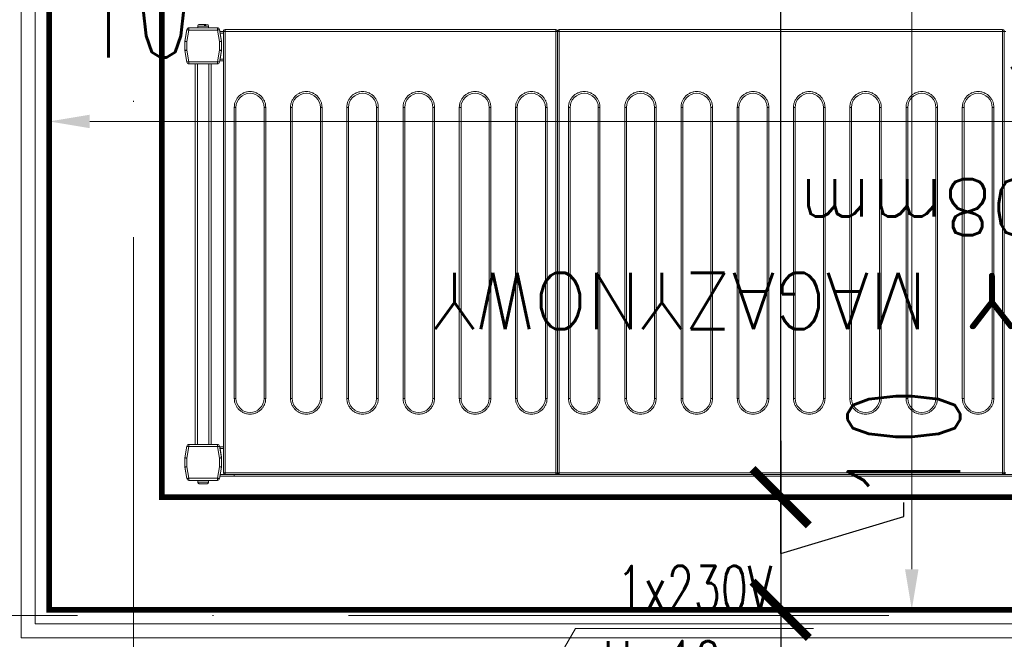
# Model space of a CAD drawing. Header units: millimetres. Extents: x -2074 to 12588, y -3630 to 101167.
# Tile 96 of 256: x 2200 to 2287, y 1355 to 1410. Entities that reach past the tile are written whole.
import ezdxf

# ---------------------------------------------------------------- set-up
doc = ezdxf.new("R2010")
doc.units = ezdxf.units.MM
doc.linetypes.add('ACAD_ISO10W100', pattern=[18, 12, -3, 0, -3])
doc.linetypes.add('DASHED', pattern=[19.05, 12.7, -6.35])
for name, color, linetype, lineweight in [('SelinAr_BUD_osie', 8, 'ACAD_ISO10W100', 18), ('SelinAr_BUD_wymiary', 7, 'Continuous', 18), ('SelinAr_BUD_ściany', 7, 'Continuous', 25), ('SelinAr_BUD_ściany struktura', 8, 'Continuous', 9), ('SelinAr_WYP_chłodnictwo', 8, 'Continuous', 18), ('SelinAr_WYP_instalacje elektryczne', 8, 'Continuous', 18), ('SelinAr_WYP_komory', 8, 'Continuous', 18), ('SelinAr_WYP_urządzenia gastro', 8, 'Continuous', 18)]:
    doc.layers.add(name, color=color, linetype=linetype, lineweight=lineweight)
doc.layers.add('SelinAr_WYP_urządzenia gastro indeksy', color=8, linetype='Continuous')
doc.styles.add('Arch-Dim', font='romans.shx', dxfattribs={"width": 0.75})
doc.styles.add('JACEK_07', font='SIMPLEX.SHX', dxfattribs={"width": 0.7})
doc.styles.add('RomanS', font='romans.shx')
doc.styles.add('style1', font='romans.shx', dxfattribs={"width": 0.6})
doc.dimstyles.new('ISO-25 Ania', dxfattribs={"dimtxt": 10, "dimasz": 5, "dimexe": 5, "dimexo": 0.625, "dimtad": 0, "dimrnd": 0.01, "dimtxsty": 'style1', "dimblk": 'ARCHTICK', "dimcen": 5, "dimdle": 5, "dimadec": 0, "dimazin": 0, "dimtfac": 1, "dimtmove": 0, "dimatfit": 3, "dimldrblk": 'ARCHTICK', "dimfxl": 0, "dimarcsym": 0})
doc.dimstyles.new('Standard 50', dxfattribs={"dimscale": 20, "dimtxt": 0.18, "dimasz": 0.18, "dimexe": 0.18, "dimexo": 0.0625, "dimgap": 0.09, "dimtad": 1, "dimdec": 1, "dimzin": 0, "dimdsep": 46, "dimtxsty": 'Arch-Dim', "dimcen": 0.09, "dimclrd": 2, "dimclre": 2, "dimclrt": 1, "dimadec": 0, "dimazin": 0, "dimtfac": 1, "dimtdec": 1, "dimtofl": 0, "dimtmove": 0, "dimatfit": 3, "dimfxl": 0, "dimtolj": 1, "dimtzin": 0, "dimarcsym": 0})

# ---------------------------------------------------------------- blocks, each defined once
blk = doc.blocks.new('*U382')
at = {"lineweight": 15}
for p, q in [((4.383, -0.675), (151.283, -0.675)), ((4.383, -0.825), (151.283, -0.825)), ((82.983, -0.879), (82.983, -0.835)), ((122.383, -0.835), (82.983, -0.835)), ((122.383, -0.835), (122.383, -0.879)), ((122.683, -0.879), (122.683, -0.835)), ((152.083, -0.835), (122.683, -0.835)), ((151.283, -0.825), (151.283, -0.675)), ((151.283, -0.675), (152.529, -0.675)), ((151.283, -0.835), (151.283, -0.825)), ((151.283, -0.825), (152.502, -0.825)), ((152.083, -0.835), (152.083, -0.879)), ((152.566, -0.465), (152.386, -1.483)), ((152.763, -0.5), (152.583, -1.517)), ((152.763, -0.3), (152.763, -0.5)), ((155.287, -0.3), (152.763, -0.3)), ((155.287, -0.5), (152.763, -0.5)), ((153.55, -0.15), (153.55, -0.3)), ((154.5, -0.15), (153.55, -0.15)), ((153.557, -0.12), (153.553, -0.12)), ((154.497, -0.12), (154.493, -0.12)), ((154.5, -0.3), (154.5, -0.15)), ((155.287, -0.5), (155.287, -0.3)), ((155.466, -1.517), (155.287, -0.5)), ((155.663, -1.483), (155.484, -0.465)), ((155.484, -0.465), (155.666, -1.5)), ((82.833, -0.985), (82.683, -0.985)), ((82.983, -0.985), (82.833, -0.985)), ((82.833, -0.985), (82.833, -40.185)), ((82.983, -0.985), (82.983, -0.879)), ((82.983, -0.985), (82.983, -40.185)), ((122.383, -0.985), (82.983, -0.985)), ((122.383, -0.879), (122.383, -0.985)), ((122.383, -40.185), (122.383, -0.985)), ((122.533, -0.985), (122.383, -0.985)), ((122.533, -40.185), (122.533, -0.985)), ((122.683, -0.985), (122.533, -0.985)), ((122.683, -0.985), (122.683, -0.879)), ((122.683, -0.985), (122.683, -40.185)), ((152.083, -0.985), (122.683, -0.985)), ((152.083, -0.879), (152.083, -0.985)), ((152.083, -40.185), (152.083, -0.985)), ((152.233, -0.985), (152.083, -0.985)), ((152.233, -40.185), (152.233, -0.985)), ((152.383, -1.5), (152.386, -1.483)), ((152.383, -1.517), (152.383, -1.5)), ((152.383, -1.517), (152.383, -2.3)), ((152.583, -1.517), (152.383, -1.517)), ((152.583, -1.517), (152.583, -2.283)), ((155.466, -2.283), (155.466, -1.517)), ((155.666, -1.517), (155.466, -1.517)), ((155.666, -1.5), (155.666, -2.3)), ((155.666, -2.3), (155.666, -1.517)), ((152.383, -2.375), (152.383, -2.3)), ((152.383, -2.3), (152.566, -3.335)), ((152.515, -3.125), (152.383, -2.375)), ((152.583, -2.283), (152.763, -3.3)), ((155.287, -3.3), (155.466, -2.283)), ((155.484, -3.335), (155.666, -2.3)), ((155.666, -2.3), (155.484, -3.335)), ((152.233, -3.125), (152.515, -3.125)), ((152.233, -3.275), (152.542, -3.275)), ((152.763, -3.3), (155.287, -3.3)), ((152.763, -3.3), (152.763, -3.5)), ((155.287, -3.5), (155.287, -3.3)), ((152.763, -3.5), (155.287, -3.5)), ((153.325, -37.291), (153.325, -3.5)), ((153.525, -37.291), (153.525, -3.5)), ((154.525, -37.291), (154.525, -3.5)), ((154.725, -37.291), (154.725, -3.5)), ((152.233, -37.575), (152.542, -37.575)), ((152.566, -37.457), (152.386, -38.474)), ((152.763, -37.491), (152.583, -38.509)), ((152.763, -37.291), (152.763, -37.491)), ((155.287, -37.291), (152.763, -37.291)), ((155.287, -37.491), (152.763, -37.491)), ((155.287, -37.491), (155.287, -37.291)), ((155.466, -38.509), (155.287, -37.491)), ((155.663, -38.474), (155.484, -37.457)), ((152.233, -37.725), (152.515, -37.725)), ((152.383, -38.475), (152.515, -37.725)), ((152.383, -38.5), (152.383, -38.475)), ((155.666, -38.5), (155.666, -38.498)), ((152.383, -38.499), (152.383, -38.5)), ((152.383, -38.5), (152.383, -38.509)), ((152.583, -38.509), (152.383, -38.509)), ((152.383, -38.509), (152.383, -39.291)), ((152.383, -39.291), (152.566, -40.326)), ((152.383, -39.291), (152.383, -39.3)), ((152.383, -39.3), (152.566, -40.335)), ((152.583, -38.509), (152.583, -39.274)), ((152.583, -39.274), (152.763, -40.291)), ((155.287, -40.291), (155.466, -39.274)), ((155.666, -38.509), (155.466, -38.509)), ((155.466, -39.274), (155.466, -38.509)), ((155.484, -40.326), (155.666, -39.291)), ((155.484, -40.335), (155.666, -39.3)), ((155.666, -39.3), (155.666, -38.5)), ((155.666, -39.291), (155.666, -38.509)), ((82.683, -40.185), (82.833, -40.185)), ((82.833, -40.185), (82.983, -40.185)), ((82.983, -40.185), (122.383, -40.185)), ((82.983, -40.185), (82.983, -40.332)), ((122.383, -40.185), (122.533, -40.185)), ((122.383, -40.332), (122.383, -40.185)), ((122.533, -40.185), (122.683, -40.185)), ((122.683, -40.185), (152.083, -40.185)), ((122.683, -40.185), (122.683, -40.332)), ((152.083, -40.185), (152.233, -40.185)), ((152.083, -40.332), (152.083, -40.185)), ((152.233, -40.025), (152.511, -40.025)), ((152.233, -40.175), (152.537, -40.175)), ((82.983, -40.332), (82.983, -40.335)), ((82.983, -40.335), (122.383, -40.335)), ((122.383, -40.335), (122.383, -40.332)), ((122.683, -40.332), (122.683, -40.335)), ((122.683, -40.335), (152.083, -40.335)), ((152.083, -40.335), (152.083, -40.332)), ((152.763, -40.291), (155.287, -40.291)), ((152.763, -40.291), (152.763, -40.491)), ((152.763, -40.491), (155.287, -40.491)), ((152.763, -40.5), (155.287, -40.5)), ((153.55, -40.5), (153.55, -40.65)), ((153.55, -40.65), (154.5, -40.65)), ((153.791, -40.68), (153.901, -40.68)), ((153.941, -40.8), (153.847, -40.8)), ((154.5, -40.65), (154.5, -40.5)), ((155.287, -40.491), (155.287, -40.291))]:
    blk.add_line(p, q, dxfattribs=at)
at = {"color": 253, "lineweight": 15}
for p, q in [((83.763, -33.435), (83.763, -7.585)), ((83.763, -7.585), (83.913, -7.585)), ((83.913, -33.435), (83.913, -7.585)), ((86.413, -7.585), (86.413, -33.435)), ((86.563, -7.585), (86.413, -7.585)), ((86.563, -7.585), (86.563, -33.435)), ((88.763, -33.435), (88.763, -7.585)), ((88.763, -7.585), (88.913, -7.585)), ((88.913, -33.435), (88.913, -7.585)), ((91.413, -7.585), (91.413, -33.435)), ((91.563, -7.585), (91.413, -7.585)), ((91.563, -7.585), (91.563, -33.435)), ((93.763, -33.435), (93.763, -7.585)), ((93.763, -7.585), (93.913, -7.585)), ((93.913, -33.435), (93.913, -7.585)), ((96.413, -7.585), (96.413, -33.435)), ((96.563, -7.585), (96.413, -7.585)), ((96.563, -7.585), (96.563, -33.435)), ((98.763, -33.435), (98.763, -7.585)), ((98.763, -7.585), (98.913, -7.585)), ((98.913, -33.435), (98.913, -7.585)), ((101.413, -7.585), (101.413, -33.435)), ((101.563, -7.585), (101.413, -7.585)), ((101.563, -7.585), (101.563, -33.435)), ((103.763, -33.435), (103.763, -7.585)), ((103.763, -7.585), (103.913, -7.585)), ((103.913, -33.435), (103.913, -7.585)), ((106.413, -7.585), (106.413, -33.435)), ((106.563, -7.585), (106.413, -7.585)), ((106.563, -7.585), (106.563, -33.435)), ((108.763, -33.435), (108.763, -7.585)), ((108.763, -7.585), (108.913, -7.585)), ((108.913, -33.435), (108.913, -7.585)), ((111.413, -7.585), (111.413, -33.435)), ((111.563, -7.585), (111.413, -7.585)), ((111.563, -7.585), (111.563, -33.435)), ((113.763, -33.435), (113.763, -7.585)), ((113.763, -7.585), (113.913, -7.585)), ((113.913, -33.435), (113.913, -7.585)), ((116.413, -7.585), (116.413, -33.435)), ((116.563, -7.585), (116.413, -7.585)), ((116.563, -7.585), (116.563, -33.435)), ((118.763, -33.435), (118.763, -7.585)), ((118.763, -7.585), (118.913, -7.585)), ((118.913, -33.435), (118.913, -7.585)), ((121.413, -7.585), (121.413, -33.435)), ((121.563, -7.585), (121.413, -7.585)), ((121.563, -7.585), (121.563, -33.435)), ((123.463, -33.435), (123.463, -7.585)), ((123.463, -7.585), (123.613, -7.585)), ((123.613, -33.435), (123.613, -7.585)), ((126.113, -7.585), (126.113, -33.435)), ((126.263, -7.585), (126.113, -7.585)), ((126.263, -7.585), (126.263, -33.435)), ((128.463, -33.435), (128.463, -7.585)), ((128.463, -7.585), (128.613, -7.585)), ((128.613, -33.435), (128.613, -7.585)), ((131.113, -7.585), (131.113, -33.435)), ((131.263, -7.585), (131.113, -7.585)), ((131.263, -7.585), (131.263, -33.435)), ((133.463, -33.435), (133.463, -7.585)), ((133.463, -7.585), (133.613, -7.585)), ((133.613, -33.435), (133.613, -7.585)), ((136.113, -7.585), (136.113, -33.435)), ((136.263, -7.585), (136.113, -7.585)), ((136.263, -7.585), (136.263, -33.435)), ((138.463, -33.435), (138.463, -7.585)), ((138.463, -7.585), (138.613, -7.585)), ((138.613, -33.435), (138.613, -7.585)), ((141.113, -7.585), (141.113, -33.435)), ((141.263, -7.585), (141.113, -7.585)), ((141.263, -7.585), (141.263, -33.435)), ((143.463, -33.435), (143.463, -7.585)), ((143.463, -7.585), (143.613, -7.585)), ((143.613, -33.435), (143.613, -7.585)), ((146.113, -7.585), (146.113, -33.435)), ((146.263, -7.585), (146.113, -7.585)), ((146.263, -7.585), (146.263, -33.435)), ((148.463, -33.435), (148.463, -7.585)), ((148.463, -7.585), (148.613, -7.585)), ((148.613, -33.435), (148.613, -7.585)), ((151.113, -7.585), (151.113, -33.435)), ((151.263, -7.585), (151.113, -7.585)), ((151.263, -7.585), (151.263, -33.435)), ((83.913, -33.435), (83.763, -33.435)), ((86.563, -33.435), (86.413, -33.435)), ((88.913, -33.435), (88.763, -33.435)), ((91.563, -33.435), (91.413, -33.435)), ((93.913, -33.435), (93.763, -33.435)), ((96.563, -33.435), (96.413, -33.435)), ((98.913, -33.435), (98.763, -33.435)), ((101.563, -33.435), (101.413, -33.435)), ((103.913, -33.435), (103.763, -33.435)), ((106.563, -33.435), (106.413, -33.435)), ((108.913, -33.435), (108.763, -33.435)), ((111.563, -33.435), (111.413, -33.435)), ((113.913, -33.435), (113.763, -33.435)), ((116.563, -33.435), (116.413, -33.435)), ((118.913, -33.435), (118.763, -33.435)), ((121.563, -33.435), (121.413, -33.435)), ((123.613, -33.435), (123.463, -33.435)), ((126.263, -33.435), (126.113, -33.435)), ((128.613, -33.435), (128.463, -33.435)), ((131.263, -33.435), (131.113, -33.435)), ((133.613, -33.435), (133.463, -33.435)), ((136.263, -33.435), (136.113, -33.435)), ((138.613, -33.435), (138.463, -33.435)), ((141.263, -33.435), (141.113, -33.435)), ((143.613, -33.435), (143.463, -33.435)), ((146.263, -33.435), (146.113, -33.435)), ((148.613, -33.435), (148.463, -33.435)), ((151.263, -33.435), (151.113, -33.435))]:
    blk.add_line(p, q, dxfattribs=at)
at = {"lineweight": 15, "flags": 128}
for points in [[(152.763, -0.5), (152.724, -0.493), (152.687, -0.487), (152.653, -0.481), (152.623, -0.475), (152.599, -0.471), (152.581, -0.468), (152.569, -0.466), (152.566, -0.465)], [(155.484, -0.465), (155.48, -0.466), (155.469, -0.468), (155.451, -0.471), (155.426, -0.475), (155.396, -0.481), (155.362, -0.487), (155.325, -0.493), (155.287, -0.5)], [(152.386, -1.483), (152.39, -1.483), (152.401, -1.485), (152.419, -1.489), (152.444, -1.493), (152.474, -1.498), (152.508, -1.504), (152.545, -1.511), (152.583, -1.517)], [(155.466, -1.517), (155.505, -1.511), (155.542, -1.504), (155.576, -1.498), (155.606, -1.493), (155.63, -1.489), (155.648, -1.485), (155.66, -1.483), (155.663, -1.483)], [(152.583, -2.283), (152.544, -2.286), (152.507, -2.289), (152.472, -2.292), (152.442, -2.295), (152.417, -2.297), (152.398, -2.299), (152.387, -2.3), (152.383, -2.3)], [(155.666, -2.3), (155.663, -2.3), (155.654, -2.299), (155.64, -2.298), (155.62, -2.296), (155.595, -2.294), (155.566, -2.291), (155.535, -2.288), (155.501, -2.286), (155.466, -2.283)], [(152.542, -3.275), (152.541, -3.272), (152.54, -3.264), (152.537, -3.25), (152.534, -3.231), (152.53, -3.208), (152.526, -3.182), (152.521, -3.154), (152.515, -3.125)], [(152.566, -3.335), (152.569, -3.334), (152.581, -3.332), (152.599, -3.329), (152.623, -3.325), (152.653, -3.319), (152.687, -3.313), (152.724, -3.307), (152.763, -3.3)], [(155.287, -3.3), (155.325, -3.307), (155.362, -3.313), (155.396, -3.319), (155.426, -3.325), (155.451, -3.329), (155.469, -3.332), (155.48, -3.334), (155.484, -3.335)], [(152.515, -37.725), (152.521, -37.696), (152.526, -37.668), (152.53, -37.642), (152.534, -37.619), (152.537, -37.6), (152.54, -37.586), (152.541, -37.578), (152.542, -37.575)], [(152.763, -37.491), (152.724, -37.484), (152.687, -37.478), (152.653, -37.472), (152.623, -37.467), (152.599, -37.462), (152.581, -37.459), (152.569, -37.457), (152.566, -37.457)], [(155.484, -37.457), (155.48, -37.457), (155.469, -37.459), (155.451, -37.462), (155.426, -37.467), (155.396, -37.472), (155.362, -37.478), (155.325, -37.484), (155.287, -37.491)], [(152.386, -38.474), (152.39, -38.475), (152.401, -38.477), (152.419, -38.48), (152.444, -38.484), (152.474, -38.489), (152.508, -38.495), (152.545, -38.502), (152.583, -38.509)], [(155.466, -38.509), (155.505, -38.502), (155.542, -38.495), (155.576, -38.489), (155.606, -38.484), (155.63, -38.48), (155.648, -38.477), (155.66, -38.475), (155.663, -38.474)], [(152.583, -39.274), (152.544, -39.277), (152.507, -39.28), (152.472, -39.283), (152.442, -39.286), (152.417, -39.288), (152.398, -39.29), (152.387, -39.291), (152.383, -39.291)], [(155.666, -39.291), (155.663, -39.291), (155.654, -39.29), (155.64, -39.289), (155.62, -39.287), (155.595, -39.285), (155.566, -39.283), (155.535, -39.28), (155.501, -39.277), (155.466, -39.274)], [(152.566, -40.326), (152.569, -40.325), (152.581, -40.323), (152.599, -40.32), (152.623, -40.316), (152.653, -40.311), (152.687, -40.305), (152.724, -40.298), (152.763, -40.291)], [(155.287, -40.291), (155.325, -40.298), (155.362, -40.305), (155.396, -40.311), (155.426, -40.316), (155.451, -40.32), (155.469, -40.323), (155.48, -40.325), (155.484, -40.326)]]:
    blk.add_lwpolyline(points, dxfattribs=at)
at = {"lineweight": 15}
for centre, radius, start, end in [((82.683, -0.985), 0.15, 0, 90), ((82.983, -0.985), 0.15, 90, 180), ((122.383, -0.985), 0.15, 0, 90), ((122.683, -0.985), 0.15, 90, 180), ((152.083, -0.985), 0.15, 0, 90), ((152.763, -0.5), 0.2, 90, 170), ((153.7, -0.15), 0.15, 168.46304, 180), ((154.35, -0.15), 0.15, 0, 11.53696), ((155.287, -0.5), 0.2, 10, 90), ((152.583, -1.517), 0.2, 170, 180), ((155.466, -1.517), 0.2, 0, 10), ((152.763, -3.3), 0.2, 190, 270), ((155.287, -3.3), 0.2, 270, 350), ((155.287, -3.3), 0.2, 270, 350), ((152.763, -37.491), 0.2, 90, 170), ((155.287, -37.491), 0.2, 10, 90), ((152.583, -38.509), 0.2, 170, 180), ((155.466, -38.509), 0.2, 0, 10), ((152.763, -40.291), 0.2, 190, 270), ((152.763, -40.3), 0.2, 190, 270), ((153.7, -40.65), 0.15, 180, 270), ((154.35, -40.65), 0.15, 270, 0), ((155.287, -40.291), 0.2, 270, 350), ((155.287, -40.3), 0.2, 270, 350)]:
    blk.add_arc(centre, radius, start, end, dxfattribs=at)
at = {"color": 253, "lineweight": 15}
for centre, start, end in [((85.163, -7.585), 0, 180), ((90.163, -7.585), 0, 180), ((95.163, -7.585), 0, 180), ((100.163, -7.585), 0, 180), ((105.163, -7.585), 0, 180), ((110.163, -7.585), 0, 180), ((115.163, -7.585), 0, 180), ((120.163, -7.585), 0, 180), ((124.863, -7.585), 0, 180), ((129.863, -7.585), 0, 180), ((134.863, -7.585), 0, 180), ((139.863, -7.585), 0, 180), ((144.863, -7.585), 0, 180), ((149.863, -7.585), 0, 180), ((85.163, -33.435), 180, 0), ((90.163, -33.435), 180, 0), ((95.163, -33.435), 180, 0), ((100.163, -33.435), 180, 0), ((105.163, -33.435), 180, 0), ((110.163, -33.435), 180, 0), ((115.163, -33.435), 180, 0), ((120.163, -33.435), 180, 0), ((124.863, -33.435), 180, 0), ((129.863, -33.435), 180, 0), ((134.863, -33.435), 180, 0), ((139.863, -33.435), 180, 0), ((144.863, -33.435), 180, 0), ((149.863, -33.435), 180, 0)]:
    blk.add_arc(centre, 1.25, start, end, dxfattribs=at)
at = {"lineweight": 15}
for points, knots in [([(153.705, 0), (153.688, -0.002), (153.654, -0.005), (153.608, -0.031), (153.572, -0.07), (153.562, -0.103), (153.557, -0.12)], [0, 0, 0, 0, 0.250223, 0.50055, 0.748156, 1, 1, 1, 1]), ([(154.344, 0), (154.334, 0), (154.313, 0), (154.236, 0), (154.136, 0), (154.025, 0), (153.913, 0), (153.813, 0), (153.737, 0), (153.716, 0), (153.705, 0)], [0, 0, 0, 0, 0.121175, 0.249996, 0.378825, 0.5, 0.621175, 0.750004, 0.878825, 1, 1, 1, 1]), ([(154.493, -0.12), (154.488, -0.104), (154.478, -0.072), (154.444, -0.033), (154.398, -0.006), (154.363, -0.002), (154.344, 0)], [0, 0, 0, 0, 0.243628, 0.487231, 0.731943, 1, 1, 1, 1]), ([(82.833, -40.183), (82.835, -40.202), (82.839, -40.24), (82.867, -40.28), (82.897, -40.305), (82.923, -40.32), (82.953, -40.329), (82.973, -40.331), (82.983, -40.332)], [0, 0, 0, 0, 0.2382669, 0.4854287, 0.6120441, 0.7399751, 0.869242, 1, 1, 1, 1]), ([(122.383, -40.332), (122.393, -40.331), (122.414, -40.329), (122.443, -40.32), (122.47, -40.305), (122.5, -40.28), (122.528, -40.24), (122.531, -40.202), (122.533, -40.183)], [0, 0, 0, 0, 0.130781, 0.260045, 0.387974, 0.514588, 0.761732, 1, 1, 1, 1]), ([(122.533, -40.183), (122.535, -40.202), (122.539, -40.24), (122.566, -40.28), (122.597, -40.305), (122.623, -40.32), (122.653, -40.329), (122.673, -40.331), (122.683, -40.332)], [0, 0, 0, 0, 0.238268, 0.485414, 0.612028, 0.740001, 0.869219, 1, 1, 1, 1]), ([(152.083, -40.332), (152.093, -40.331), (152.114, -40.329), (152.143, -40.32), (152.17, -40.305), (152.2, -40.28), (152.228, -40.24), (152.231, -40.202), (152.233, -40.183)], [0, 0, 0, 0, 0.130781, 0.259999, 0.387972, 0.514586, 0.761732, 1, 1, 1, 1]), ([(153.745, -40.8), (153.752, -40.8), (153.774, -40.8), (153.817, -40.8), (153.847, -40.8)], [0, 0, 0, 0, 0.31193, 1, 1, 1, 1]), ([(153.847, -40.8), (153.841, -40.798), (153.828, -40.795), (153.81, -40.769), (153.797, -40.73), (153.793, -40.697), (153.791, -40.68)], [0, 0, 0, 0, 0.250219, 0.500536, 0.748167, 1, 1, 1, 1]), ([(153.901, -40.68), (153.903, -40.696), (153.907, -40.728), (153.92, -40.767), (153.938, -40.794), (153.951, -40.798), (153.958, -40.8)], [0, 0, 0, 0, 0.243636, 0.487267, 0.731983, 1, 1, 1, 1]), ([(153.958, -40.8), (153.995, -40.8), (154.07, -40.8), (154.18, -40.8), (154.272, -40.8), (154.329, -40.8), (154.354, -40.8), (154.348, -40.8), (154.347, -40.8)], [0, 0, 0, 0, 0.188956, 0.389822, 0.590683, 0.779625, 0.968579, 1, 1, 1, 1])]:
    blk.add_open_spline(points, degree=3, knots=knots, dxfattribs=at)
at = {"color": 253, "lineweight": 15}
for points, knots in [([(83.763, -7.585), (83.768, -7.5), (83.777, -7.324), (83.855, -7.063), (83.984, -6.812), (84.166, -6.588), (84.39, -6.406), (84.641, -6.276), (84.902, -6.201), (85.163, -6.177), (85.424, -6.201), (85.685, -6.276), (85.936, -6.406), (86.16, -6.588), (86.342, -6.812), (86.471, -7.063), (86.549, -7.324), (86.559, -7.5), (86.563, -7.585)], [0, 0, 0, 0, 0.058258, 0.120006, 0.18432, 0.25, 0.31568, 0.379994, 0.441742, 0.5, 0.558258, 0.620006, 0.684321, 0.75, 0.81568, 0.879994, 0.941742, 1, 1, 1, 1]), ([(88.763, -7.585), (88.768, -7.5), (88.777, -7.324), (88.855, -7.063), (88.984, -6.812), (89.166, -6.588), (89.39, -6.406), (89.641, -6.276), (89.902, -6.201), (90.163, -6.177), (90.424, -6.201), (90.685, -6.276), (90.936, -6.406), (91.16, -6.588), (91.342, -6.812), (91.471, -7.063), (91.549, -7.324), (91.559, -7.5), (91.563, -7.585)], [0, 0, 0, 0, 0.058258, 0.120006, 0.18432, 0.250001, 0.315679, 0.379994, 0.441742, 0.500001, 0.558258, 0.620006, 0.684321, 0.749999, 0.81568, 0.879994, 0.941742, 1, 1, 1, 1]), ([(93.763, -7.585), (93.768, -7.5), (93.777, -7.324), (93.855, -7.063), (93.984, -6.812), (94.166, -6.588), (94.39, -6.406), (94.641, -6.276), (94.902, -6.201), (95.163, -6.177), (95.424, -6.201), (95.685, -6.276), (95.936, -6.406), (96.16, -6.588), (96.342, -6.812), (96.471, -7.063), (96.549, -7.324), (96.559, -7.5), (96.563, -7.585)], [0, 0, 0, 0, 0.058258, 0.120006, 0.18432, 0.25, 0.315679, 0.379994, 0.441742, 0.5, 0.558258, 0.620006, 0.68432, 0.75, 0.81568, 0.879994, 0.941742, 1, 1, 1, 1]), ([(98.763, -7.585), (98.768, -7.5), (98.777, -7.324), (98.855, -7.063), (98.984, -6.812), (99.166, -6.588), (99.39, -6.406), (99.641, -6.276), (99.902, -6.201), (100.163, -6.177), (100.424, -6.201), (100.685, -6.276), (100.936, -6.406), (101.16, -6.588), (101.342, -6.812), (101.471, -7.063), (101.549, -7.324), (101.559, -7.5), (101.563, -7.585)], [0, 0, 0, 0, 0.058258, 0.120006, 0.184321, 0.25, 0.31568, 0.379995, 0.441741, 0.5, 0.558258, 0.620006, 0.68432, 0.75, 0.815679, 0.879994, 0.941742, 1, 1, 1, 1]), ([(103.763, -7.585), (103.768, -7.5), (103.777, -7.324), (103.855, -7.063), (103.984, -6.812), (104.166, -6.588), (104.39, -6.406), (104.641, -6.276), (104.902, -6.201), (105.163, -6.177), (105.424, -6.201), (105.685, -6.276), (105.936, -6.406), (106.16, -6.588), (106.342, -6.812), (106.471, -7.063), (106.549, -7.324), (106.559, -7.5), (106.563, -7.585)], [0, 0, 0, 0, 0.058258, 0.120006, 0.184321, 0.25, 0.31568, 0.379994, 0.441742, 0.5, 0.558259, 0.620005, 0.68432, 0.75, 0.815679, 0.879994, 0.941742, 1, 1, 1, 1]), ([(108.763, -7.585), (108.768, -7.5), (108.777, -7.324), (108.855, -7.063), (108.984, -6.812), (109.166, -6.588), (109.39, -6.406), (109.641, -6.276), (109.902, -6.201), (110.163, -6.177), (110.424, -6.201), (110.685, -6.276), (110.936, -6.406), (111.16, -6.588), (111.342, -6.812), (111.471, -7.063), (111.549, -7.324), (111.559, -7.5), (111.563, -7.585)], [0, 0, 0, 0, 0.058258, 0.120006, 0.18432, 0.25, 0.31568, 0.379994, 0.441742, 0.5, 0.558258, 0.620006, 0.684321, 0.75, 0.81568, 0.879994, 0.941742, 1, 1, 1, 1]), ([(113.763, -7.585), (113.768, -7.5), (113.777, -7.324), (113.855, -7.063), (113.984, -6.812), (114.166, -6.588), (114.39, -6.406), (114.641, -6.276), (114.902, -6.201), (115.163, -6.177), (115.424, -6.201), (115.685, -6.276), (115.936, -6.406), (116.16, -6.588), (116.342, -6.812), (116.471, -7.063), (116.549, -7.324), (116.559, -7.5), (116.563, -7.585)], [0, 0, 0, 0, 0.058258, 0.120006, 0.184321, 0.25, 0.315679, 0.379995, 0.441742, 0.5, 0.558259, 0.620005, 0.684319, 0.75, 0.815679, 0.879994, 0.941742, 1, 1, 1, 1]), ([(118.763, -7.585), (118.768, -7.5), (118.777, -7.324), (118.855, -7.063), (118.984, -6.812), (119.166, -6.588), (119.39, -6.406), (119.641, -6.276), (119.902, -6.201), (120.163, -6.177), (120.424, -6.201), (120.685, -6.276), (120.936, -6.406), (121.16, -6.588), (121.342, -6.812), (121.471, -7.063), (121.549, -7.324), (121.559, -7.5), (121.563, -7.585)], [0, 0, 0, 0, 0.058258, 0.120006, 0.184321, 0.25, 0.315681, 0.379995, 0.441741, 0.5, 0.558258, 0.620005, 0.684321, 0.75, 0.815679, 0.879994, 0.941742, 1, 1, 1, 1]), ([(123.463, -7.585), (123.468, -7.5), (123.477, -7.324), (123.555, -7.063), (123.684, -6.812), (123.866, -6.588), (124.09, -6.406), (124.341, -6.276), (124.602, -6.201), (124.863, -6.177), (125.124, -6.201), (125.385, -6.276), (125.636, -6.406), (125.86, -6.588), (126.042, -6.812), (126.171, -7.063), (126.249, -7.324), (126.259, -7.5), (126.263, -7.585)], [0, 0, 0, 0, 0.058258, 0.120006, 0.184321, 0.25, 0.315679, 0.379993, 0.441742, 0.5, 0.558259, 0.620005, 0.684319, 0.75, 0.81568, 0.879994, 0.941742, 1, 1, 1, 1]), ([(128.463, -7.585), (128.468, -7.5), (128.477, -7.324), (128.555, -7.063), (128.684, -6.812), (128.866, -6.588), (129.09, -6.406), (129.341, -6.276), (129.602, -6.201), (129.863, -6.177), (130.124, -6.201), (130.385, -6.276), (130.636, -6.406), (130.86, -6.588), (131.042, -6.812), (131.171, -7.063), (131.249, -7.324), (131.259, -7.5), (131.263, -7.585)], [0, 0, 0, 0, 0.058258, 0.120006, 0.184321, 0.25, 0.315681, 0.379995, 0.441741, 0.5, 0.558258, 0.620005, 0.684321, 0.75, 0.815679, 0.879994, 0.941742, 1, 1, 1, 1]), ([(133.463, -7.585), (133.468, -7.5), (133.477, -7.324), (133.555, -7.063), (133.684, -6.812), (133.866, -6.588), (134.09, -6.406), (134.341, -6.276), (134.602, -6.201), (134.863, -6.177), (135.124, -6.201), (135.385, -6.276), (135.636, -6.406), (135.86, -6.588), (136.042, -6.812), (136.171, -7.063), (136.249, -7.324), (136.259, -7.5), (136.263, -7.585)], [0, 0, 0, 0, 0.058258, 0.120006, 0.18432, 0.250001, 0.315679, 0.379993, 0.441743, 0.500001, 0.558257, 0.620006, 0.68432, 0.750001, 0.81568, 0.879994, 0.941742, 1, 1, 1, 1]), ([(138.463, -7.585), (138.468, -7.5), (138.477, -7.324), (138.555, -7.063), (138.684, -6.812), (138.866, -6.588), (139.09, -6.406), (139.341, -6.276), (139.602, -6.201), (139.863, -6.177), (140.124, -6.201), (140.385, -6.276), (140.636, -6.406), (140.86, -6.588), (141.042, -6.812), (141.171, -7.063), (141.249, -7.324), (141.259, -7.5), (141.263, -7.585)], [0, 0, 0, 0, 0.058258, 0.120006, 0.184321, 0.25, 0.315679, 0.379995, 0.441742, 0.5, 0.558259, 0.620005, 0.684322, 0.75, 0.81568, 0.879994, 0.941742, 1, 1, 1, 1]), ([(143.463, -7.585), (143.468, -7.5), (143.477, -7.324), (143.555, -7.063), (143.684, -6.812), (143.866, -6.588), (144.09, -6.406), (144.341, -6.276), (144.602, -6.201), (144.863, -6.177), (145.124, -6.201), (145.385, -6.276), (145.636, -6.406), (145.86, -6.588), (146.042, -6.812), (146.171, -7.063), (146.249, -7.324), (146.259, -7.5), (146.263, -7.585)], [0, 0, 0, 0, 0.058258, 0.120006, 0.18432, 0.249999, 0.31568, 0.379994, 0.441741, 0.499999, 0.558258, 0.620007, 0.684321, 0.749999, 0.815681, 0.879994, 0.941742, 1, 1, 1, 1]), ([(148.463, -7.585), (148.468, -7.5), (148.477, -7.324), (148.555, -7.063), (148.684, -6.812), (148.866, -6.588), (149.09, -6.406), (149.341, -6.276), (149.602, -6.201), (149.863, -6.177), (150.124, -6.201), (150.385, -6.276), (150.636, -6.406), (150.86, -6.588), (151.042, -6.812), (151.171, -7.063), (151.249, -7.324), (151.259, -7.5), (151.263, -7.585)], [0, 0, 0, 0, 0.058258, 0.120006, 0.184321, 0.25, 0.315679, 0.379993, 0.441742, 0.5, 0.558259, 0.620005, 0.684319, 0.75, 0.81568, 0.879994, 0.941742, 1, 1, 1, 1]), ([(86.563, -33.435), (86.559, -33.52), (86.549, -33.696), (86.471, -33.957), (86.342, -34.208), (86.16, -34.432), (85.936, -34.614), (85.685, -34.744), (85.424, -34.819), (85.163, -34.843), (84.902, -34.819), (84.641, -34.744), (84.39, -34.614), (84.166, -34.432), (83.984, -34.208), (83.855, -33.957), (83.777, -33.696), (83.768, -33.52), (83.763, -33.435)], [0, 0, 0, 0, 0.058258, 0.120006, 0.18432, 0.25, 0.315679, 0.379994, 0.441742, 0.5, 0.558258, 0.620006, 0.68432, 0.75, 0.81568, 0.879994, 0.941742, 1, 1, 1, 1]), ([(91.563, -33.435), (91.559, -33.52), (91.549, -33.696), (91.471, -33.957), (91.342, -34.208), (91.16, -34.432), (90.936, -34.614), (90.685, -34.744), (90.424, -34.819), (90.163, -34.843), (89.902, -34.819), (89.641, -34.744), (89.39, -34.614), (89.166, -34.432), (88.984, -34.208), (88.855, -33.957), (88.777, -33.696), (88.768, -33.52), (88.763, -33.435)], [0, 0, 0, 0, 0.0582581, 0.1200056, 0.1843203, 0.2500004, 0.3156792, 0.3799943, 0.4417422, 0.4999993, 0.5582578, 0.6200057, 0.6843208, 0.7499996, 0.8156797, 0.8799944, 0.9417419, 1, 1, 1, 1]), ([(96.563, -33.435), (96.559, -33.52), (96.549, -33.696), (96.471, -33.957), (96.342, -34.208), (96.16, -34.432), (95.936, -34.614), (95.685, -34.744), (95.424, -34.819), (95.163, -34.843), (94.902, -34.819), (94.641, -34.744), (94.39, -34.614), (94.166, -34.432), (93.984, -34.208), (93.855, -33.957), (93.777, -33.696), (93.768, -33.52), (93.763, -33.435)], [0, 0, 0, 0, 0.058258, 0.120006, 0.18432, 0.25, 0.31568, 0.379994, 0.441742, 0.5, 0.558258, 0.620006, 0.684321, 0.75, 0.81568, 0.879994, 0.941742, 1, 1, 1, 1]), ([(101.563, -33.435), (101.559, -33.52), (101.549, -33.696), (101.471, -33.957), (101.342, -34.208), (101.16, -34.432), (100.936, -34.614), (100.685, -34.744), (100.424, -34.819), (100.163, -34.843), (99.902, -34.819), (99.641, -34.744), (99.39, -34.614), (99.166, -34.432), (98.984, -34.208), (98.855, -33.957), (98.777, -33.696), (98.768, -33.52), (98.763, -33.435)], [0, 0, 0, 0, 0.058258, 0.120005, 0.184321, 0.25, 0.31568, 0.379994, 0.441742, 0.5, 0.558259, 0.620005, 0.68432, 0.75, 0.815679, 0.879995, 0.941742, 1, 1, 1, 1]), ([(106.563, -33.435), (106.559, -33.52), (106.549, -33.696), (106.471, -33.957), (106.342, -34.208), (106.16, -34.432), (105.936, -34.614), (105.685, -34.744), (105.424, -34.819), (105.163, -34.843), (104.902, -34.819), (104.641, -34.744), (104.39, -34.614), (104.166, -34.432), (103.984, -34.208), (103.855, -33.957), (103.777, -33.696), (103.768, -33.52), (103.763, -33.435)], [0, 0, 0, 0, 0.058258, 0.120005, 0.184321, 0.25, 0.31568, 0.379995, 0.441741, 0.5, 0.558258, 0.620006, 0.68432, 0.75, 0.815679, 0.879995, 0.941742, 1, 1, 1, 1]), ([(111.563, -33.435), (111.559, -33.52), (111.549, -33.696), (111.471, -33.957), (111.342, -34.208), (111.16, -34.432), (110.936, -34.614), (110.685, -34.744), (110.424, -34.819), (110.163, -34.843), (109.902, -34.819), (109.641, -34.744), (109.39, -34.614), (109.166, -34.432), (108.984, -34.208), (108.855, -33.957), (108.777, -33.696), (108.768, -33.52), (108.763, -33.435)], [0, 0, 0, 0, 0.058258, 0.120006, 0.18432, 0.25, 0.315679, 0.379994, 0.441742, 0.5, 0.558258, 0.620006, 0.68432, 0.75, 0.81568, 0.879994, 0.941742, 1, 1, 1, 1]), ([(116.563, -33.435), (116.559, -33.52), (116.549, -33.696), (116.471, -33.957), (116.342, -34.208), (116.16, -34.432), (115.936, -34.614), (115.685, -34.744), (115.424, -34.819), (115.163, -34.843), (114.902, -34.819), (114.641, -34.744), (114.39, -34.614), (114.166, -34.432), (113.984, -34.208), (113.855, -33.957), (113.777, -33.696), (113.768, -33.52), (113.763, -33.435)], [0, 0, 0, 0, 0.058258, 0.120005, 0.184321, 0.25, 0.315681, 0.379995, 0.441741, 0.5, 0.558258, 0.620005, 0.684321, 0.75, 0.815679, 0.879994, 0.941742, 1, 1, 1, 1]), ([(121.563, -33.435), (121.559, -33.52), (121.549, -33.696), (121.471, -33.957), (121.342, -34.208), (121.16, -34.432), (120.936, -34.614), (120.685, -34.744), (120.424, -34.819), (120.163, -34.843), (119.902, -34.819), (119.641, -34.744), (119.39, -34.614), (119.166, -34.432), (118.984, -34.208), (118.855, -33.957), (118.777, -33.696), (118.768, -33.52), (118.763, -33.435)], [0, 0, 0, 0, 0.058258, 0.120006, 0.184321, 0.25, 0.315679, 0.379995, 0.441742, 0.5, 0.558259, 0.620005, 0.684319, 0.75, 0.815679, 0.879995, 0.941742, 1, 1, 1, 1]), ([(126.263, -33.435), (126.259, -33.52), (126.249, -33.696), (126.171, -33.957), (126.042, -34.208), (125.86, -34.432), (125.636, -34.614), (125.385, -34.744), (125.124, -34.819), (124.863, -34.843), (124.602, -34.819), (124.341, -34.744), (124.09, -34.614), (123.866, -34.432), (123.684, -34.208), (123.555, -33.957), (123.477, -33.696), (123.468, -33.52), (123.463, -33.435)], [0, 0, 0, 0, 0.058258, 0.120005, 0.184321, 0.25, 0.315681, 0.379995, 0.441741, 0.5, 0.558258, 0.620007, 0.684321, 0.75, 0.815679, 0.879994, 0.941742, 1, 1, 1, 1]), ([(131.263, -33.435), (131.259, -33.52), (131.249, -33.696), (131.171, -33.957), (131.042, -34.208), (130.86, -34.432), (130.636, -34.614), (130.385, -34.744), (130.124, -34.819), (129.863, -34.843), (129.602, -34.819), (129.341, -34.744), (129.09, -34.614), (128.866, -34.432), (128.684, -34.208), (128.555, -33.957), (128.477, -33.696), (128.468, -33.52), (128.463, -33.435)], [0, 0, 0, 0, 0.058258, 0.120006, 0.184321, 0.25, 0.315679, 0.379995, 0.441742, 0.5, 0.558259, 0.620005, 0.684319, 0.75, 0.815679, 0.879995, 0.941742, 1, 1, 1, 1]), ([(136.263, -33.435), (136.259, -33.52), (136.249, -33.696), (136.171, -33.957), (136.042, -34.208), (135.86, -34.432), (135.636, -34.614), (135.385, -34.744), (135.124, -34.819), (134.863, -34.843), (134.602, -34.819), (134.341, -34.744), (134.09, -34.614), (133.866, -34.432), (133.684, -34.208), (133.555, -33.957), (133.477, -33.696), (133.468, -33.52), (133.463, -33.435)], [0, 0, 0, 0, 0.058258, 0.120006, 0.18432, 0.249999, 0.31568, 0.379994, 0.441743, 0.499999, 0.558257, 0.620007, 0.68432, 0.749999, 0.81568, 0.879994, 0.941742, 1, 1, 1, 1]), ([(141.263, -33.435), (141.259, -33.52), (141.249, -33.696), (141.171, -33.957), (141.042, -34.208), (140.86, -34.432), (140.636, -34.614), (140.385, -34.744), (140.124, -34.819), (139.863, -34.843), (139.602, -34.819), (139.341, -34.744), (139.09, -34.614), (138.866, -34.432), (138.684, -34.208), (138.555, -33.957), (138.477, -33.696), (138.468, -33.52), (138.463, -33.435)], [0, 0, 0, 0, 0.058258, 0.120005, 0.184321, 0.25, 0.315679, 0.379995, 0.441741, 0.5, 0.558258, 0.620005, 0.684321, 0.75, 0.815679, 0.879994, 0.941742, 1, 1, 1, 1]), ([(146.263, -33.435), (146.259, -33.52), (146.249, -33.696), (146.171, -33.957), (146.042, -34.208), (145.86, -34.432), (145.636, -34.614), (145.385, -34.744), (145.124, -34.819), (144.863, -34.843), (144.602, -34.819), (144.341, -34.744), (144.09, -34.614), (143.866, -34.432), (143.684, -34.208), (143.555, -33.957), (143.477, -33.696), (143.468, -33.52), (143.463, -33.435)], [0, 0, 0, 0, 0.058258, 0.120006, 0.18432, 0.250001, 0.315679, 0.379993, 0.441742, 0.500001, 0.558259, 0.620006, 0.68432, 0.750001, 0.81568, 0.879994, 0.941742, 1, 1, 1, 1]), ([(151.263, -33.435), (151.259, -33.52), (151.249, -33.696), (151.171, -33.957), (151.042, -34.208), (150.86, -34.432), (150.636, -34.614), (150.385, -34.744), (150.124, -34.819), (149.863, -34.843), (149.602, -34.819), (149.341, -34.744), (149.09, -34.614), (148.866, -34.432), (148.684, -34.208), (148.555, -33.957), (148.477, -33.696), (148.468, -33.52), (148.463, -33.435)], [0, 0, 0, 0, 0.058258, 0.120005, 0.184321, 0.25, 0.315681, 0.379995, 0.441741, 0.5, 0.558258, 0.620007, 0.684321, 0.75, 0.815679, 0.879994, 0.941742, 1, 1, 1, 1])]:
    blk.add_open_spline(points, degree=3, knots=knots, dxfattribs=at)
at = {"insert": (77.85, -20.4), "char_height": 5, "width": 155.7, "attachment_point": 5, "style": 'RomanS'}
blk.add_mtext('REGAŁ CHŁODNICZY MAGAZYNOWY\\P1557x408mm', dxfattribs=at)
blk = doc.blocks.new('*D429')
at = {"color": 2, "lineweight": -2}
for p, q in [((41.25, 260), (80.249, 260)), ((76.649, 256.4), (76.649, 3.6)), ((41.25, 0), (80.249, 0))]:
    blk.add_line(p, q, dxfattribs=at)
at = {"color": 2}
for points in [[(76.049, 256.4), (77.249, 256.4), (76.649, 260)], [(76.049, 3.6), (77.249, 3.6), (76.649, 0)]]:
    blk.add_solid(points, dxfattribs=at)
at = {"layer": 'Defpoints', "color": 0}
for p in [(40, 260), (40, 0), (76.649, 0)]:
    blk.add_point(p, dxfattribs=at)
at = {"color": 1, "insert": (73.049, 130), "char_height": 3.6, "attachment_point": 5, "rotation": 90, "style": 'Arch-Dim'}
blk.add_mtext('\\A1;260.0', dxfattribs=at)
blk = doc.blocks.new('*D220')
at = {"color": 2, "lineweight": -2}
for p, q in [((0, 1.25), (0, 46.971)), ((180, 1.25), (180, 46.971)), ((176.4, 43.371), (3.6, 43.371))]:
    blk.add_line(p, q, dxfattribs=at)
at = {"color": 2}
for points in [[(3.6, 43.971), (3.6, 42.771), (0, 43.371)], [(176.4, 43.971), (176.4, 42.771), (180, 43.371)]]:
    blk.add_solid(points, dxfattribs=at)
at = {"layer": 'Defpoints', "color": 0}
for p in [(0, 43.371), (0, 0), (180, 0)]:
    blk.add_point(p, dxfattribs=at)
at = {"color": 1, "insert": (90, 46.971), "char_height": 3.6, "attachment_point": 5, "style": 'Arch-Dim'}
blk.add_mtext('\\A1;180.0', dxfattribs=at)
blk = doc.blocks.new('*U617')
at = {"ltscale": 4}
blk.add_line((0, 50), (0, -2060), dxfattribs=at)
blk = doc.blocks.new('*U336')
at = {"layer": 'SelinAr_WYP_instalacje elektryczne'}
blk.add_lwpolyline([(5, 0), (11.252, 10.829), (32.418, 10.829)], dxfattribs=at)
at = {"layer": 'SelinAr_WYP_instalacje elektryczne', "insert": (21.835, 11.053), "char_height": 4, "width": 21.16548, "attachment_point": 5, "style": 'JACEK_07'}
blk.add_mtext('1x230V\\PH=10cm', dxfattribs=at)
blk = doc.blocks.new('gn-230')
at = {"layer": 'SelinAr_WYP_instalacje elektryczne'}
for p, q in [((-15.65, -3.75), (-8.15, 3.75)), ((-4, 0), (-19.8, 0))]:
    blk.add_line(p, q, dxfattribs=at)
at = {"layer": 'SelinAr_WYP_instalacje elektryczne', "lineweight": 30}
blk.add_lwpolyline([(-4, -4), (0, -4), (0, 4), (-4, 4)], close=True, dxfattribs=at)
at = {"layer": 'SelinAr_WYP_instalacje elektryczne'}
blk.add_arc((-29.8, 0), 10, 270, 90, dxfattribs=at)
blk = doc.blocks.new('ZUMEX01 Wyciskarka do cytrusów')
at = {"linetype": 'DASHED', "ltscale": 0.2}
blk.add_line((-23.5, -43.393), (23.5, -43.393), dxfattribs=at)
for points in [[(18.5, 0), (-18.5, 0, 0.414214), (-23.5, -5), (-23.5, -50.072, 0.301275), (-21.669, -52.835, 0.091963), (-11.844, -55), (11.844, -55, 0.090984), (21.665, -52.833, 0.301719), (23.5, -50.068), (23.5, -5, 0.414214), (18.5, 0)], [(-15.5, -46.045), (15.5, -46.045, 0.414214), (20.5, -41.045), (20.5, -6, 0.414214), (15.5, -1), (-15.5, -1, 0.414214), (-20.5, -6), (-20.5, -41.045, 0.414214)], [(-15.5, -45.545), (15.5, -45.545, 0.414214), (20, -41.045), (20, -6, 0.414214), (15.5, -1.5), (-15.5, -1.5, 0.414214), (-20, -6), (-20, -41.045, 0.414214)]]:
    blk.add_lwpolyline(points, format="xyb", close=True)
for points in [[(-23.5, -50.072), (-24.457, -50.072), (-24.457, -46.969), (-23.5, -46.969)], [(23.5, -48.441), (24.242, -48.441), (24.242, -46.969), (23.5, -46.969)]]:
    blk.add_lwpolyline(points, close=True)
blk.add_lwpolyline([(-11.844, -55, 0.414214), (-9.844, -53), (-9.844, -51, -0.414214), (-6.844, -48), (6.844, -48, -0.414214), (9.844, -51), (9.844, -53, 0.414214), (11.844, -55, 1)], format="xyb", dxfattribs=at)
at = {"layer": 'SelinAr_WYP_instalacje elektryczne'}
blk.add_lwpolyline([(10, 5), (16.252, 15.829), (37.418, 15.829)], dxfattribs=at)
at = {"layer": 'SelinAr_WYP_instalacje elektryczne', "xscale": 0.5, "yscale": 0.5, "zscale": 0.5, "rotation": 89.99999999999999}
blk.add_blockref('gn-230', (10, 5), dxfattribs=at)
at = {"color": 242, "insert": (0, -22.429), "char_height": 6, "width": 47, "attachment_point": 5, "style": 'JACEK_07'}
blk.add_mtext('Wyciskarka\\Pdo\\Pcytrusów', dxfattribs=at)
at = {"layer": 'SelinAr_WYP_instalacje elektryczne', "insert": (16.252, 20.829), "char_height": 4, "width": 32.45381, "attachment_point": 1, "style": 'JACEK_07'}
blk.add_mtext('{\\W1;1x230V}', dxfattribs=at)
at = {"layer": 'SelinAr_WYP_urządzenia gastro indeksy', "color": 242, "insert": (-9.15, -38.5), "char_height": 6, "width": 18.3, "attachment_point": 1, "style": 'JACEK_07'}
blk.add_mtext('{\\fArial|b0|i0|c238|p34;ZUMEX01}', dxfattribs=at)
blk = doc.blocks.new('*U624')
at = {"ltscale": 4}
blk.add_line((-50, 0), (1785.402, 0), dxfattribs=at)
blk = doc.blocks.new('_ArchTick')
at = {"color": 0, "linetype": 'ByBlock', "const_width": 0.15}
blk.add_lwpolyline([(-0.5, -0.5), (0.5, 0.5)], dxfattribs=at)
blk = doc.blocks.new('*D692')
at = {"layer": 'Defpoints', "color": 0}
for p in [(2209.657, 2319.741), (2209.657, 2109.741), (1969.657, 742.482)]:
    blk.add_point(p, dxfattribs=at)
at = {"layer": 'SelinAr_BUD_wymiary', "color": 0, "lineweight": -2}
for p, q in [((1969.657, 2309.741), (1969.657, 2324.741)), ((2209.657, 2309.741), (2209.657, 2324.741)), ((1964.657, 2319.741), (2081.317, 2319.741)), ((2214.657, 2319.741), (2097.996, 2319.741))]:
    blk.add_line(p, q, dxfattribs=at)
at = {"layer": 'SelinAr_BUD_wymiary', "color": 0, "lineweight": -2, "xscale": 5, "yscale": 5, "zscale": 5, "rotation": 180}
blk.add_blockref('_ArchTick', (1969.657, 2319.741), dxfattribs=at)
at = {"layer": 'SelinAr_BUD_wymiary', "color": 0, "lineweight": -2, "xscale": 5, "yscale": 5, "zscale": 5}
blk.add_blockref('_ArchTick', (2209.657, 2319.741), dxfattribs=at)
at = {"layer": 'SelinAr_BUD_wymiary', "color": 0, "insert": (2089.657, 2319.741), "char_height": 10, "attachment_point": 5, "style": 'style1'}
blk.add_mtext('240', dxfattribs=at)
blk = doc.blocks.new('*D756')
at = {"layer": 'Defpoints', "color": 0}
for p in [(2192.157, 1617.241), (2202.157, 1617.241), (2192.157, 1432.241)]:
    blk.add_point(p, dxfattribs=at)
at = {"layer": 'SelinAr_BUD_wymiary', "color": 0, "lineweight": -2}
for p, q in [((2192.157, 1442.241), (2192.157, 1427.241)), ((2202.157, 1442.241), (2202.157, 1427.241)), ((2207.157, 1432.241), (2187.157, 1432.241)), ((2197.157, 1432.241), (2203.438, 1411.304)), ((2203.438, 1411.304), (2204.688, 1411.304))]:
    blk.add_line(p, q, dxfattribs=at)
at = {"layer": 'SelinAr_BUD_wymiary', "color": 0, "lineweight": -2, "xscale": 5, "yscale": 5, "zscale": 5, "rotation": 180}
blk.add_blockref('_ArchTick', (2192.157, 1432.241), dxfattribs=at)
at = {"layer": 'SelinAr_BUD_wymiary', "color": 0, "lineweight": -2, "xscale": 5, "yscale": 5, "zscale": 5}
blk.add_blockref('_ArchTick', (2202.157, 1432.241), dxfattribs=at)
at = {"layer": 'SelinAr_BUD_wymiary', "color": 0, "insert": (2209.741, 1411.304), "char_height": 10, "attachment_point": 5, "style": 'style1'}
blk.add_mtext('10', dxfattribs=at)
blk = doc.blocks.new('*D832')
at = {"layer": 'Defpoints', "color": 0}
for p in [(2257.157, 1607.241), (2267.157, 1367.241), (2372.157, 1367.241)]:
    blk.add_point(p, dxfattribs=at)
at = {"layer": 'SelinAr_BUD_wymiary', "color": 0, "lineweight": -2}
for p, q in [((2267.157, 1612.241), (2267.157, 1495.58)), ((2257.782, 1607.241), (2272.157, 1607.241)), ((2267.157, 1362.241), (2267.157, 1478.902)), ((2277.157, 1367.241), (2262.157, 1367.241))]:
    blk.add_line(p, q, dxfattribs=at)
at = {"layer": 'SelinAr_BUD_wymiary', "color": 0, "lineweight": -2, "xscale": 5, "yscale": 5, "zscale": 5}
for p, rotation in [((2267.157, 1607.241), 90), ((2267.157, 1367.241), 270)]:
    blk.add_blockref('_ArchTick', p, dxfattribs=dict(at, rotation=rotation))
at = {"layer": 'SelinAr_BUD_wymiary', "color": 0, "insert": (2267.157, 1487.241), "char_height": 10, "attachment_point": 5, "rotation": 90, "style": 'style1'}
blk.add_mtext('240', dxfattribs=at)
blk = doc.blocks.new('*D833')
at = {"layer": 'Defpoints', "color": 0}
for p in [(2372.157, 1367.241), (2202.157, 1357.241), (2267.157, 1357.241)]:
    blk.add_point(p, dxfattribs=at)
at = {"layer": 'SelinAr_BUD_wymiary', "color": 0, "lineweight": -2}
for p, q in [((2267.157, 1372.241), (2267.157, 1352.241)), ((2277.157, 1367.241), (2262.157, 1367.241)), ((2278.094, 1365.522), (2278.094, 1366.772)), ((2267.157, 1362.241), (2278.094, 1365.522)), ((2257.157, 1357.241), (2272.157, 1357.241))]:
    blk.add_line(p, q, dxfattribs=at)
at = {"layer": 'SelinAr_BUD_wymiary', "color": 0, "lineweight": -2, "xscale": 5, "yscale": 5, "zscale": 5}
for p, rotation in [((2267.157, 1367.241), 90), ((2267.157, 1357.241), 270)]:
    blk.add_blockref('_ArchTick', p, dxfattribs=dict(at, rotation=rotation))
at = {"layer": 'SelinAr_BUD_wymiary', "color": 0, "insert": (2278.094, 1371.826), "char_height": 10, "attachment_point": 5, "rotation": 90, "style": 'style1'}
blk.add_mtext('10', dxfattribs=at)
blk = doc.blocks.new('*U428')
at = {"const_width": 0.5}
blk.add_lwpolyline([(125, 250), (125, 260), (180, 260), (180, 0), (0, 0), (0, 260), (55, 260), (55, 250), (10, 250), (10, 10), (170, 10), (170, 250)], close=True, dxfattribs=at)
dim = blk.add_linear_dim(base=(76.649, 0), p1=(40, 260), p2=(40, 0), angle=90, dimstyle='Standard 50', override={"dimfxl": 50, "dimfxlon": 1})
dim.commit()
dim.dimension.update_dxf_attribs({"geometry": '*D429', "text_midpoint": (73.049, 130)})
dim = blk.add_linear_dim(base=(0, 43.371), p1=(180, 0), p2=(0, 0), dimstyle='Standard 50', override={"dimfxl": 50, "dimfxlon": 1})
dim.commit()
dim.dimension.update_dxf_attribs({"geometry": '*D220', "text_midpoint": (90, 46.971)})

msp = doc.modelspace()

# ---------------------------------------------------------------- linework, layer by layer
at = {"layer": 'SelinAr_BUD_ściany'}
msp.add_lwpolyline([(2868.357, 1344.741), (2103.157, 1344.741), (2103.157, 1357.241), (2192.157, 1357.241), (2192.157, 1447.241), (2112.157, 1447.241), (2112.157, 1457.241), (2192.157, 1457.241), (2192.157, 1617.241), (2202.157, 1617.241), (2202.157, 1357.241), (2557.157, 1357.241)], dxfattribs=at)
at = {"layer": 'SelinAr_BUD_ściany struktura'}
for points in [[(2103.157, 1355.991), (2193.407, 1355.991), (2193.407, 1448.491), (2113.407, 1448.491), (2113.407, 1455.991), (2193.407, 1455.991), (2193.407, 1615.991), (2200.907, 1615.991), (2200.907, 1355.991), (2558.407, 1355.991), (2558.407, 1565.241)], [(2559.657, 1565.241), (2559.657, 1354.741), (2199.657, 1354.741), (2199.657, 1614.741), (2194.657, 1614.741), (2194.657, 1454.741), (2114.657, 1454.741), (2114.657, 1449.741), (2194.657, 1449.741), (2194.657, 1354.741), (2103.157, 1354.741)]]:
    msp.add_lwpolyline(points, dxfattribs=at)

# ---------------------------------------------------------------- block references
at = {"layer": 'SelinAr_BUD_osie'}
for name, p in [('*U617', (2209.657, 2349.741)), ('*U624', (1701.955, 1356.741))]:
    msp.add_blockref(name, p, dxfattribs=at)
at = {"layer": 'SelinAr_WYP_chłodnictwo'}
msp.add_blockref('*U336', (2237.657, 1344.741), dxfattribs=at)
at = {"layer": 'SelinAr_WYP_komory'}
msp.add_blockref('*U428', (2202.157, 1357.241), dxfattribs=at)
at = {"layer": 'SelinAr_WYP_komory', "linetype": 'Continuous', "lineweight": 25, "rotation": 180}
msp.add_blockref('*U382', (2369.861, 1368.43), dxfattribs=at)
at = {"layer": 'SelinAr_WYP_urządzenia gastro'}
msp.add_blockref('ZUMEX01 Wyciskarka do cytrusów', (2295.303, 1338.75), dxfattribs=at)

# ---------------------------------------------------------------- dimensions: what is measured, and where the dimension line sits
at = {"layer": 'SelinAr_BUD_wymiary'}
for base, p1, p2, picture, middle in [((2209.657, 2319.741), (1969.657, 742.482), (2209.657, 2109.741), '*D692', (2089.657, 2319.741)), ((2192.157, 1432.241), (2202.157, 1617.241), (2192.157, 1617.241), '*D756', (2205.313, 1411.304))]:
    dim = msp.add_linear_dim(base=base, p1=p1, p2=p2, dimstyle='ISO-25 Ania', override={"dimtmove": 1, "dimfxl": 10, "dimarcsym": 2}, dxfattribs=at)
    dim.commit()
    dim.dimension.update_dxf_attribs({"geometry": picture, "text_midpoint": middle})
for base, p1, p2, picture, middle in [((2267.157, 1367.241), (2257.157, 1607.241), (2372.157, 1367.241), '*D832', (2267.157, 1487.241)), ((2267.157, 1357.241), (2372.157, 1367.241), (2202.157, 1357.241), '*D833', (2278.094, 1367.397))]:
    dim = msp.add_linear_dim(base=base, p1=p1, p2=p2, angle=90, dimstyle='ISO-25 Ania', override={"dimtmove": 1, "dimfxl": 10, "dimarcsym": 2}, dxfattribs=at)
    dim.commit()
    dim.dimension.update_dxf_attribs({"geometry": picture, "text_midpoint": middle})

doc.saveas('drawing.dxf')
